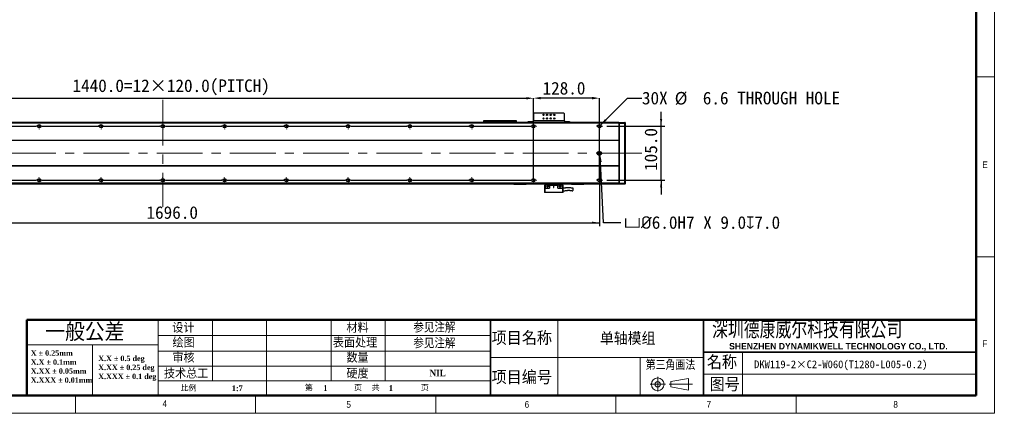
# Model space of a CAD drawing. Header units: millimetres. Extents: x 35 to 2924, y 35 to 2044.
# Tile 3 of 8: x 1012 to 2924, y 35 to 801. Entities that reach past the tile are written whole.
import ezdxf

# ---------------------------------------------------------------- set-up
doc = ezdxf.new("R2010")
doc.units = ezdxf.units.MM
doc.header["$LTSCALE"] = 7
doc.header["$PDSIZE"] = -1
doc.linetypes.add('CENTERX2', pattern=[20.32, 12.7, -2.54, 2.54, -2.54])
doc.layers.add('DIMNS', color=7, linetype='Continuous')
doc.styles.add('SLDTEXTSTYLE1', font='txt')
doc.styles.add('SLDTEXTSTYLE2', font='txt', dxfattribs={"bigfont": 'bigfont'})
doc.styles.add('SLDTEXTSTYLE3', font='Gothic.ttf', dxfattribs={"width": 0.913})
doc.styles.add('SLDTEXTSTYLE4', font='timesbd.ttf', dxfattribs={"width": 0.933})
doc.styles.add('SLDTEXTSTYLE5', font='txt', dxfattribs={"bigfont": 'bigfont'})
doc.styles.add('SLDTEXTSTYLE6', font='txt', dxfattribs={"bigfont": 'bigfont'})
doc.styles.add('SLDTEXTSTYLE7', font='txt', dxfattribs={"width": 0.8, "bigfont": 'bigfont'})
doc.styles.add('SLDTEXTSTYLE8', font='arialbd.ttf', dxfattribs={"width": 0.948})
doc.dimstyles.new('SLDDIMSTYLE0', dxfattribs={"dimtxt": 24.5, "dimasz": 14, "dimexe": 0, "dimexo": 0.0625, "dimgap": 6.125, "dimtad": 2, "dimdec": 1, "dimrnd": 1e-09, "dimzin": 4, "dimdsep": 46, "dimtxsty": 'SLDTEXTSTYLE1', "dimsah": 1, "dimcen": 0.09, "dimadec": 0, "dimazin": 1, "dimtfac": 1, "dimtdec": 1, "dimtofl": 0, "dimtmove": 0, "dimatfit": 3, "dimfxl": 0, "dimfrac": 2, "dimtolj": 1, "dimtzin": 12, "dimarcsym": 0})
doc.dimstyles.new('SLDDIMSTYLE1', dxfattribs={"dimtxt": 24.5, "dimasz": 14, "dimexe": 0, "dimexo": 0.0625, "dimgap": 6.125, "dimtad": 2, "dimdec": 1, "dimrnd": 1e-09, "dimzin": 4, "dimdsep": 46, "dimtxsty": 'SLDTEXTSTYLE1', "dimsah": 1, "dimcen": 0.09, "dimadec": 0, "dimazin": 1, "dimtfac": 1, "dimtdec": 1, "dimtmove": 0, "dimatfit": 0, "dimfxl": 0, "dimfrac": 2, "dimtolj": 1, "dimtzin": 12, "dimarcsym": 0})
doc.dimstyles.new('SLDDIMSTYLE5', dxfattribs={"dimtxt": 24.5, "dimasz": 14, "dimexe": 0, "dimexo": 0.0625, "dimgap": 6.125, "dimtad": 0, "dimtih": 1, "dimtoh": 1, "dimdec": 1, "dimrnd": 1e-09, "dimzin": 4, "dimdsep": 46, "dimtxsty": 'SLDTEXTSTYLE1', "dimsah": 1, "dimcen": 0, "dimadec": 0, "dimazin": 1, "dimtfac": 1, "dimtdec": 1, "dimtofl": 0, "dimtmove": 0, "dimatfit": 3, "dimfxl": 0, "dimfrac": 2, "dimtolj": 1, "dimtzin": 12, "dimarcsym": 0})
doc.dimstyles.new('SLDDIMSTYLE6', dxfattribs={"dimtxt": 24.5, "dimasz": 14, "dimexe": 0, "dimexo": 0.0625, "dimgap": 6.125, "dimtad": 0, "dimtih": 1, "dimtoh": 1, "dimdec": 1, "dimrnd": 1e-09, "dimzin": 12, "dimdsep": 46, "dimtxsty": 'SLDTEXTSTYLE1', "dimsah": 1, "dimcen": 0, "dimadec": 0, "dimazin": 3, "dimtfac": 1, "dimtdec": 1, "dimtofl": 0, "dimtmove": 0, "dimatfit": 3, "dimfxl": 0, "dimfrac": 2, "dimtolj": 1, "dimtzin": 12, "dimarcsym": 0})

# ---------------------------------------------------------------- blocks, each defined once
blk = doc.blocks.new('SW_NOTE_0')
at = {"color": 0, "linetype": 'Continuous', "lineweight": 0, "char_height": 10.5, "attachment_point": 1, "style": 'SLDTEXTSTYLE4'}
for s, insert in [('X.X ± 0.5 deg', (0, 13.8)), ('X.XX ± 0.25 deg', (0, -3.7)), ('X.XXX ± 0.1 deg', (0, -21.2))]:
    blk.add_mtext(s, dxfattribs=dict(at, insert=insert))
blk = doc.blocks.new('SW_NOTE_1')
at = {"color": 0, "linetype": 'Continuous', "lineweight": 0, "char_height": 10.5, "attachment_point": 1, "style": 'SLDTEXTSTYLE4'}
for s, insert in [('X ± 0.25mm ', (0, 13.8)), ('X.X ± 0.1mm', (0, -3.7))]:
    blk.add_mtext(s, dxfattribs=dict(at, insert=insert))
blk = doc.blocks.new('SW_NOTE_2')
at = {"color": 0, "linetype": 'Continuous', "lineweight": 0, "char_height": 10.5, "attachment_point": 1, "style": 'SLDTEXTSTYLE4'}
for s, insert in [('X.XX ± 0.05mm', (0, 13.8)), ('X.XXX ± 0.01mm', (0, -3.7))]:
    blk.add_mtext(s, dxfattribs=dict(at, insert=insert))
blk = doc.blocks.new('_D_12')
at = {"layer": 'DIMNS'}
for p, q in [((441.7, 532), (441.7, 398.7)), ((2137.7, 526.4), (2137.7, 398.7)), ((441.7, 405.7), (2137.7, 405.7))]:
    blk.add_line(p, q, dxfattribs=at)
for points in [[(441.7, 405.7), (455.7, 403.6), (455.7, 407.8)], [(2137.7, 405.7), (2123.7, 407.8), (2123.7, 403.6)]]:
    blk.add_solid(points, dxfattribs=at)
at = {"layer": 'DIMNS', "insert": (1258, 437.8), "char_height": 24.5, "attachment_point": 1, "style": 'SLDTEXTSTYLE1'}
blk.add_mtext('1696.0', dxfattribs=at)
blk = doc.blocks.new('_D_13')
at = {"layer": 'DIMNS'}
for p, q in [((2257.7, 593.4), (2257.7, 621.4)), ((2152.4, 593.4), (2264.7, 593.4)), ((2257.7, 488.4), (2257.7, 593.4)), ((2152.4, 488.4), (2264.7, 488.4)), ((2257.7, 488.4), (2257.7, 460.4))]:
    blk.add_line(p, q, dxfattribs=at)
for points in [[(2257.7, 593.4), (2259.8, 607.4), (2255.6, 607.4)], [(2257.7, 488.4), (2255.6, 474.4), (2259.8, 474.4)]]:
    blk.add_solid(points, dxfattribs=at)
at = {"layer": 'DIMNS', "insert": (2225.5, 506.5), "char_height": 24.5, "attachment_point": 1, "rotation": 90, "style": 'SLDTEXTSTYLE1'}
blk.add_mtext('105.0', dxfattribs=at)
blk = doc.blocks.new('_D_15')
at = {"layer": 'Defpoints', "color": 0}
for p in [(2139.2, 540.9), (2139.3, 537.9)]:
    blk.add_point(p, dxfattribs=at)
at = {"layer": 'DIMNS', "color": 0, "lineweight": -2}
for p, q in [((2145.7, 405.7), (2140, 523.9)), ((2179.5, 405.7), (2145.7, 405.7))]:
    blk.add_line(p, q, dxfattribs=at)
at = {"layer": 'DIMNS', "color": 0}
blk.add_solid([(2142.3, 524), (2137.7, 523.8), (2139.3, 537.9)], dxfattribs=at)
at = {"layer": 'DIMNS', "color": 0, "insert": (2185.6, 418.4), "char_height": 24.5, "attachment_point": 1, "style": 'SLDTEXTSTYLE1'}
blk.add_mtext('\\A1;{\\fGDT|b0|i0|c134|p2;v\\fISOCPEUR|b0|i0|c134|p34;%%C}6.0H7 X 9.0{\\fGDT|b0|i0|c134|p2;x}7.0', dxfattribs=at)
blk = doc.blocks.new('_D_16')
at = {"layer": 'DIMNS'}
for p, q in [((2140, 595.7), (2192.4, 648)), ((2192.4, 648), (2220.4, 648))]:
    blk.add_line(p, q, dxfattribs=at)
blk.add_solid([(2140, 595.7), (2151.4, 604.1), (2148.4, 607.1)], dxfattribs=at)
at = {"layer": 'DIMNS', "char_height": 24.5, "attachment_point": 1, "style": 'SLDTEXTSTYLE1'}
for s, insert in [('30X ', (2220.4, 660.4)), ('%%c', (2284.1, 660.1)), (' 6.6 THROUGH HOLE', (2322, 660.4))]:
    blk.add_mtext(s, dxfattribs=dict(at, insert=insert))
blk = doc.blocks.new('_D_17')
at = {"layer": 'Defpoints', "color": 0}
for p in [(2009.7, 647.8), (569.7, 599.2), (2009.7, 599.2)]:
    blk.add_point(p, dxfattribs=at)
at = {"layer": 'DIMNS', "color": 0, "lineweight": -2}
for p, q in [((569.7, 599.3), (569.7, 647.8)), ((583.7, 647.8), (1995.7, 647.8)), ((2009.7, 599.3), (2009.7, 647.8))]:
    blk.add_line(p, q, dxfattribs=at)
at = {"layer": 'DIMNS', "color": 0}
for points in [[(583.7, 650.1), (583.7, 645.5), (569.7, 647.8)], [(1995.7, 650.1), (1995.7, 645.5), (2009.7, 647.8)]]:
    blk.add_solid(points, dxfattribs=at)
at = {"layer": 'DIMNS', "color": 0, "insert": (1305.9, 684.5), "char_height": 24.5, "attachment_point": 2, "style": 'SLDTEXTSTYLE1'}
blk.add_mtext('\\A1;1440.0=12×120.0(PITCH)', dxfattribs=at)
blk = doc.blocks.new('_D_19')
at = {"layer": 'Defpoints', "color": 0}
for p in [(2009.7, 648), (2009.7, 488.4), (2137.7, 488.4)]:
    blk.add_point(p, dxfattribs=at)
at = {"layer": 'DIMNS', "color": 0, "lineweight": -2}
for p, q in [((2009.7, 488.4), (2009.7, 648)), ((2123.7, 648), (2023.7, 648)), ((2137.7, 488.4), (2137.7, 648))]:
    blk.add_line(p, q, dxfattribs=at)
at = {"layer": 'DIMNS', "color": 0}
for points in [[(2023.7, 650.4), (2023.7, 645.7), (2009.7, 648)], [(2123.7, 650.4), (2123.7, 645.7), (2137.7, 648)]]:
    blk.add_solid(points, dxfattribs=at)
at = {"layer": 'DIMNS', "color": 0, "insert": (2069, 679.6), "char_height": 24.5, "attachment_point": 2, "style": 'SLDTEXTSTYLE1'}
blk.add_mtext('\\A1;128.0', dxfattribs=at)
blk = doc.blocks.new('SW_CENTERMARKSYMBOL_0')
at = {"layer": 'DIMNS', "color": 0}
for p, q in [((-5.08, 0), (-5.54, 0)), ((0, 0), (-2.54, 0)), ((0, 5.08), (0, 5.54)), ((0, 0), (0, 2.54)), ((0, 0), (0, -2.54)), ((0, 0), (2.54, 0)), ((5.08, 0), (5.54, 0)), ((0, -5.08), (0, -5.54))]:
    blk.add_line(p, q, dxfattribs=at)
blk = doc.blocks.new('SW_CENTERMARKSYMBOL_2')
at = {"layer": 'DIMNS', "color": 0}
for p, q in [((-5.08, 0), (-5.84, 0)), ((0, 0), (-2.54, 0)), ((0, 5.08), (0, 5.84)), ((0, 0), (0, 2.54)), ((0, 0), (0, -2.54)), ((0, 0), (2.54, 0)), ((5.08, 0), (114.92, 0)), ((114.92, 0), (114.16, 0)), ((120, 0), (117.46, 0)), ((120, 0), (117.46, 0)), ((120, 5.08), (120, 5.84)), ((120, 0), (120, 2.54)), ((120, 0), (120, 2.54)), ((120, 0), (120, -2.54)), ((120, 0), (122.54, 0)), ((120, 0), (120, -2.54)), ((120, 0), (122.54, 0)), ((125.08, 0), (125.84, 0)), ((125.08, 0), (234.92, 0)), ((234.92, 0), (234.16, 0)), ((240, 0), (237.46, 0)), ((240, 0), (237.46, 0)), ((240, 0), (237.46, 0)), ((240, 5.08), (240, 5.84)), ((240, 0), (240, 2.54)), ((240, 0), (240, 2.54)), ((240, 0), (240, 2.54)), ((240, 0), (240, -2.54)), ((240, 0), (242.54, 0)), ((240, 0), (240, -2.54)), ((240, 0), (242.54, 0)), ((240, 0), (240, -2.54)), ((240, 0), (242.54, 0)), ((245.08, 0), (245.84, 0)), ((245.08, 0), (354.92, 0)), ((354.92, 0), (354.16, 0)), ((360, 0), (357.46, 0)), ((360, 0), (357.46, 0)), ((360, 0), (357.46, 0)), ((360, 0), (357.46, 0)), ((360, 5.08), (360, 5.84)), ((360, 0), (360, 2.54)), ((360, 0), (360, 2.54)), ((360, 0), (360, 2.54)), ((360, 0), (360, 2.54)), ((360, 0), (360, -2.54)), ((360, 0), (362.54, 0)), ((360, 0), (360, -2.54)), ((360, 0), (362.54, 0)), ((360, 0), (360, -2.54)), ((360, 0), (362.54, 0)), ((360, 0), (360, -2.54)), ((360, 0), (362.54, 0)), ((365.08, 0), (365.84, 0)), ((365.08, 0), (474.92, 0)), ((474.92, 0), (474.16, 0)), ((480, 0), (477.46, 0)), ((480, 0), (477.46, 0)), ((480, 0), (477.46, 0)), ((480, 0), (477.46, 0)), ((480, 0), (477.46, 0)), ((480, 5.08), (480, 5.84)), ((480, 0), (480, 2.54)), ((480, 0), (480, 2.54)), ((480, 0), (480, 2.54)), ((480, 0), (480, 2.54)), ((480, 0), (480, 2.54)), ((480, 0), (480, -2.54)), ((480, 0), (482.54, 0)), ((480, 0), (480, -2.54)), ((480, 0), (482.54, 0)), ((480, 0), (480, -2.54)), ((480, 0), (482.54, 0)), ((480, 0), (480, -2.54)), ((480, 0), (482.54, 0)), ((480, 0), (480, -2.54)), ((480, 0), (482.54, 0)), ((485.08, 0), (485.84, 0)), ((485.08, 0), (594.92, 0)), ((594.92, 0), (594.16, 0)), ((600, 0), (597.46, 0)), ((600, 0), (597.46, 0)), ((600, 0), (597.46, 0)), ((600, 0), (597.46, 0)), ((600, 0), (597.46, 0)), ((600, 0), (597.46, 0)), ((600, 5.08), (600, 5.84)), ((600, 0), (600, 2.54)), ((600, 0), (600, 2.54)), ((600, 0), (600, 2.54)), ((600, 0), (600, 2.54)), ((600, 0), (600, 2.54)), ((600, 0), (600, 2.54)), ((600, 0), (600, -2.54)), ((600, 0), (602.54, 0)), ((600, 0), (600, -2.54)), ((600, 0), (602.54, 0)), ((600, 0), (600, -2.54)), ((600, 0), (602.54, 0)), ((600, 0), (600, -2.54)), ((600, 0), (602.54, 0)), ((600, 0), (600, -2.54)), ((600, 0), (602.54, 0)), ((600, 0), (600, -2.54)), ((600, 0), (602.54, 0)), ((605.08, 0), (605.84, 0)), ((605.08, 0), (714.92, 0)), ((714.92, 0), (714.16, 0)), ((720, 0), (717.46, 0)), ((720, 0), (717.46, 0)), ((720, 0), (717.46, 0)), ((720, 0), (717.46, 0)), ((720, 0), (717.46, 0)), ((720, 0), (717.46, 0)), ((720, 0), (717.46, 0)), ((720, 5.08), (720, 5.84)), ((720, 0), (720, 2.54)), ((720, 0), (720, 2.54)), ((720, 0), (720, 2.54)), ((720, 0), (720, 2.54)), ((720, 0), (720, 2.54)), ((720, 0), (720, 2.54)), ((720, 0), (720, 2.54)), ((720, 0), (720, -2.54)), ((720, 0), (722.54, 0)), ((720, 0), (720, -2.54)), ((720, 0), (722.54, 0)), ((720, 0), (720, -2.54)), ((720, 0), (722.54, 0)), ((720, 0), (720, -2.54)), ((720, 0), (722.54, 0)), ((720, 0), (720, -2.54)), ((720, 0), (722.54, 0)), ((720, 0), (720, -2.54)), ((720, 0), (722.54, 0)), ((720, 0), (720, -2.54)), ((720, 0), (722.54, 0)), ((725.08, 0), (725.84, 0)), ((725.08, 0), (834.92, 0)), ((834.92, 0), (834.16, 0)), ((840, 0), (837.46, 0)), ((840, 0), (837.46, 0)), ((840, 0), (837.46, 0)), ((840, 0), (837.46, 0)), ((840, 0), (837.46, 0)), ((840, 0), (837.46, 0)), ((840, 5.08), (840, 5.84)), ((840, 0), (840, 2.54)), ((840, 0), (840, 2.54)), ((840, 0), (840, 2.54)), ((840, 0), (840, 2.54)), ((840, 0), (840, 2.54)), ((840, 0), (840, 2.54)), ((840, 0), (840, -2.54)), ((840, 0), (842.54, 0)), ((840, 0), (840, -2.54)), ((840, 0), (842.54, 0)), ((840, 0), (840, -2.54)), ((840, 0), (842.54, 0)), ((840, 0), (840, -2.54)), ((840, 0), (842.54, 0)), ((840, 0), (840, -2.54)), ((840, 0), (842.54, 0)), ((840, 0), (840, -2.54)), ((840, 0), (842.54, 0)), ((845.08, 0), (845.84, 0)), ((845.08, 0), (954.92, 0)), ((954.92, 0), (954.16, 0)), ((960, 0), (957.46, 0)), ((960, 0), (957.46, 0)), ((960, 0), (957.46, 0)), ((960, 0), (957.46, 0)), ((960, 0), (957.46, 0)), ((960, 5.08), (960, 5.84)), ((960, 0), (960, 2.54)), ((960, 0), (960, 2.54)), ((960, 0), (960, 2.54)), ((960, 0), (960, 2.54)), ((960, 0), (960, 2.54)), ((960, 0), (960, -2.54)), ((960, 0), (962.54, 0)), ((960, 0), (960, -2.54)), ((960, 0), (962.54, 0)), ((960, 0), (960, -2.54)), ((960, 0), (962.54, 0)), ((960, 0), (960, -2.54)), ((960, 0), (962.54, 0)), ((960, 0), (960, -2.54)), ((960, 0), (962.54, 0)), ((965.08, 0), (965.84, 0)), ((965.08, 0), (1074.92, 0)), ((1074.92, 0), (1074.16, 0)), ((1080, 0), (1077.46, 0)), ((1080, 0), (1077.46, 0)), ((1080, 0), (1077.46, 0)), ((1080, 0), (1077.46, 0)), ((1080, 5.08), (1080, 5.84)), ((1080, 0), (1080, 2.54)), ((1080, 0), (1080, 2.54)), ((1080, 0), (1080, 2.54)), ((1080, 0), (1080, 2.54)), ((1080, 0), (1080, -2.54)), ((1080, 0), (1082.54, 0)), ((1080, 0), (1080, -2.54)), ((1080, 0), (1082.54, 0)), ((1080, 0), (1080, -2.54)), ((1080, 0), (1082.54, 0)), ((1080, 0), (1080, -2.54)), ((1080, 0), (1082.54, 0)), ((1085.08, 0), (1085.84, 0)), ((1085.08, 0), (1194.92, 0)), ((1194.92, 0), (1194.16, 0)), ((1200, 0), (1197.46, 0)), ((1200, 0), (1197.46, 0)), ((1200, 0), (1197.46, 0)), ((1200, 5.08), (1200, 5.84)), ((1200, 0), (1200, 2.54)), ((1200, 0), (1200, 2.54)), ((1200, 0), (1200, 2.54)), ((1200, 0), (1200, -2.54)), ((1200, 0), (1202.54, 0)), ((1200, 0), (1200, -2.54)), ((1200, 0), (1202.54, 0)), ((1200, 0), (1200, -2.54)), ((1200, 0), (1202.54, 0)), ((1205.08, 0), (1205.84, 0)), ((1205.08, 0), (1314.92, 0)), ((1314.92, 0), (1314.16, 0)), ((1320, 0), (1317.46, 0)), ((1320, 0), (1317.46, 0)), ((1320, 5.08), (1320, 5.84)), ((1320, 0), (1320, 2.54)), ((1320, 0), (1320, 2.54)), ((1320, 0), (1320, -2.54)), ((1320, 0), (1322.54, 0)), ((1320, 0), (1320, -2.54)), ((1320, 0), (1322.54, 0)), ((1325.08, 0), (1325.84, 0)), ((1325.08, 0), (1434.92, 0)), ((1440, 0), (1437.46, 0)), ((1440, 5.08), (1440, 5.84)), ((1440, 0), (1440, 2.54)), ((1440, 0), (1440, -2.54)), ((1440, 0), (1442.54, 0)), ((1445.08, 0), (1445.84, 0)), ((0, -5.08), (0, -5.84)), ((120, -5.08), (120, -5.84)), ((240, -5.08), (240, -5.84)), ((360, -5.08), (360, -5.84)), ((480, -5.08), (480, -5.84)), ((600, -5.08), (600, -5.84)), ((720, -5.08), (720, -5.84)), ((840, -5.08), (840, -5.84)), ((960, -5.08), (960, -5.84)), ((1080, -5.08), (1080, -5.84)), ((1200, -5.08), (1200, -5.84)), ((1320, -5.08), (1320, -5.84)), ((1440, -5.08), (1440, -5.84))]:
    blk.add_line(p, q, dxfattribs=at)
blk = doc.blocks.new('SW_CENTERMARKSYMBOL_3')
at = {"layer": 'DIMNS', "color": 0}
for p, q in [((-125.08, 0), (-125.84, 0)), ((-120, 0), (-122.54, 0)), ((-120, 5.08), (-120, 5.84)), ((-120, 0), (-120, 2.54)), ((-120, 0), (-120, -2.54)), ((-120, 0), (-117.46, 0)), ((-114.92, 0), (-5.08, 0)), ((-5.08, 0), (-5.84, 0)), ((0, 0), (-2.54, 0)), ((0, 0), (-2.54, 0)), ((0, 5.08), (0, 5.84)), ((0, 0), (0, 2.54)), ((0, 0), (0, 2.54)), ((0, 0), (0, -2.54)), ((0, 0), (2.54, 0)), ((0, 0), (0, -2.54)), ((0, 0), (2.54, 0)), ((5.08, 0), (5.84, 0)), ((5.08, 0), (114.92, 0)), ((114.92, 0), (114.16, 0)), ((120, 0), (117.46, 0)), ((120, 0), (117.46, 0)), ((120, 0), (117.46, 0)), ((120, 5.08), (120, 5.84)), ((120, 0), (120, 2.54)), ((120, 0), (120, 2.54)), ((120, 0), (120, 2.54)), ((120, 0), (120, -2.54)), ((120, 0), (122.54, 0)), ((120, 0), (120, -2.54)), ((120, 0), (122.54, 0)), ((120, 0), (120, -2.54)), ((120, 0), (122.54, 0)), ((125.08, 0), (125.84, 0)), ((125.08, 0), (234.92, 0)), ((234.92, 0), (234.16, 0)), ((240, 0), (237.46, 0)), ((240, 0), (237.46, 0)), ((240, 0), (237.46, 0)), ((240, 0), (237.46, 0)), ((240, 5.08), (240, 5.84)), ((240, 0), (240, 2.54)), ((240, 0), (240, 2.54)), ((240, 0), (240, 2.54)), ((240, 0), (240, 2.54)), ((240, 0), (240, -2.54)), ((240, 0), (242.54, 0)), ((240, 0), (240, -2.54)), ((240, 0), (242.54, 0)), ((240, 0), (240, -2.54)), ((240, 0), (242.54, 0)), ((240, 0), (240, -2.54)), ((240, 0), (242.54, 0)), ((245.08, 0), (245.84, 0)), ((245.08, 0), (354.92, 0)), ((354.92, 0), (354.16, 0)), ((360, 0), (357.46, 0)), ((360, 0), (357.46, 0)), ((360, 0), (357.46, 0)), ((360, 0), (357.46, 0)), ((360, 0), (357.46, 0)), ((360, 5.08), (360, 5.84)), ((360, 0), (360, 2.54)), ((360, 0), (360, 2.54)), ((360, 0), (360, 2.54)), ((360, 0), (360, 2.54)), ((360, 0), (360, 2.54)), ((360, 0), (360, -2.54)), ((360, 0), (362.54, 0)), ((360, 0), (360, -2.54)), ((360, 0), (362.54, 0)), ((360, 0), (360, -2.54)), ((360, 0), (362.54, 0)), ((360, 0), (360, -2.54)), ((360, 0), (362.54, 0)), ((360, 0), (360, -2.54)), ((360, 0), (362.54, 0)), ((365.08, 0), (365.84, 0)), ((365.08, 0), (474.92, 0)), ((474.92, 0), (474.16, 0)), ((480, 0), (477.46, 0)), ((480, 0), (477.46, 0)), ((480, 0), (477.46, 0)), ((480, 0), (477.46, 0)), ((480, 0), (477.46, 0)), ((480, 0), (477.46, 0)), ((480, 5.08), (480, 5.84)), ((480, 0), (480, 2.54)), ((480, 0), (480, 2.54)), ((480, 0), (480, 2.54)), ((480, 0), (480, 2.54)), ((480, 0), (480, 2.54)), ((480, 0), (480, 2.54)), ((480, 0), (480, -2.54)), ((480, 0), (482.54, 0)), ((480, 0), (480, -2.54)), ((480, 0), (482.54, 0)), ((480, 0), (480, -2.54)), ((480, 0), (482.54, 0)), ((480, 0), (480, -2.54)), ((480, 0), (482.54, 0)), ((480, 0), (480, -2.54)), ((480, 0), (482.54, 0)), ((480, 0), (480, -2.54)), ((480, 0), (482.54, 0)), ((485.08, 0), (485.84, 0)), ((485.08, 0), (594.92, 0)), ((594.92, 0), (594.16, 0)), ((600, 0), (597.46, 0)), ((600, 0), (597.46, 0)), ((600, 0), (597.46, 0)), ((600, 0), (597.46, 0)), ((600, 0), (597.46, 0)), ((600, 0), (597.46, 0)), ((600, 0), (597.46, 0)), ((600, 5.08), (600, 5.84)), ((600, 0), (600, 2.54)), ((600, 0), (600, 2.54)), ((600, 0), (600, 2.54)), ((600, 0), (600, 2.54)), ((600, 0), (600, 2.54)), ((600, 0), (600, 2.54)), ((600, 0), (600, 2.54)), ((600, 0), (600, -2.54)), ((600, 0), (602.54, 0)), ((600, 0), (600, -2.54)), ((600, 0), (602.54, 0)), ((600, 0), (600, -2.54)), ((600, 0), (602.54, 0)), ((600, 0), (600, -2.54)), ((600, 0), (602.54, 0)), ((600, 0), (600, -2.54)), ((600, 0), (602.54, 0)), ((600, 0), (600, -2.54)), ((600, 0), (602.54, 0)), ((600, 0), (600, -2.54)), ((600, 0), (602.54, 0)), ((605.08, 0), (605.84, 0)), ((605.08, 0), (714.92, 0)), ((714.92, 0), (714.16, 0)), ((720, 0), (717.46, 0)), ((720, 0), (717.46, 0)), ((720, 0), (717.46, 0)), ((720, 0), (717.46, 0)), ((720, 0), (717.46, 0)), ((720, 0), (717.46, 0)), ((720, 5.08), (720, 5.84)), ((720, 0), (720, 2.54)), ((720, 0), (720, 2.54)), ((720, 0), (720, 2.54)), ((720, 0), (720, 2.54)), ((720, 0), (720, 2.54)), ((720, 0), (720, 2.54)), ((720, 0), (720, -2.54)), ((720, 0), (722.54, 0)), ((720, 0), (720, -2.54)), ((720, 0), (722.54, 0)), ((720, 0), (720, -2.54)), ((720, 0), (722.54, 0)), ((720, 0), (720, -2.54)), ((720, 0), (722.54, 0)), ((720, 0), (720, -2.54)), ((720, 0), (722.54, 0)), ((720, 0), (720, -2.54)), ((720, 0), (722.54, 0)), ((725.08, 0), (725.84, 0)), ((725.08, 0), (834.92, 0)), ((834.92, 0), (834.16, 0)), ((840, 0), (837.46, 0)), ((840, 0), (837.46, 0)), ((840, 0), (837.46, 0)), ((840, 0), (837.46, 0)), ((840, 0), (837.46, 0)), ((840, 5.08), (840, 5.84)), ((840, 0), (840, 2.54)), ((840, 0), (840, 2.54)), ((840, 0), (840, 2.54)), ((840, 0), (840, 2.54)), ((840, 0), (840, 2.54)), ((840, 0), (840, -2.54)), ((840, 0), (842.54, 0)), ((840, 0), (840, -2.54)), ((840, 0), (842.54, 0)), ((840, 0), (840, -2.54)), ((840, 0), (842.54, 0)), ((840, 0), (840, -2.54)), ((840, 0), (842.54, 0)), ((840, 0), (840, -2.54)), ((840, 0), (842.54, 0)), ((845.08, 0), (845.84, 0)), ((845.08, 0), (954.92, 0)), ((954.92, 0), (954.16, 0)), ((960, 0), (957.46, 0)), ((960, 0), (957.46, 0)), ((960, 0), (957.46, 0)), ((960, 0), (957.46, 0)), ((960, 5.08), (960, 5.84)), ((960, 0), (960, 2.54)), ((960, 0), (960, 2.54)), ((960, 0), (960, 2.54)), ((960, 0), (960, 2.54)), ((960, 0), (960, -2.54)), ((960, 0), (962.54, 0)), ((960, 0), (960, -2.54)), ((960, 0), (962.54, 0)), ((960, 0), (960, -2.54)), ((960, 0), (962.54, 0)), ((960, 0), (960, -2.54)), ((960, 0), (962.54, 0)), ((965.08, 0), (965.84, 0)), ((965.08, 0), (1074.92, 0)), ((1074.92, 0), (1074.16, 0)), ((1080, 0), (1077.46, 0)), ((1080, 0), (1077.46, 0)), ((1080, 0), (1077.46, 0)), ((1080, 5.08), (1080, 5.84)), ((1080, 0), (1080, 2.54)), ((1080, 0), (1080, 2.54)), ((1080, 0), (1080, 2.54)), ((1080, 0), (1080, -2.54)), ((1080, 0), (1082.54, 0)), ((1080, 0), (1080, -2.54)), ((1080, 0), (1082.54, 0)), ((1080, 0), (1080, -2.54)), ((1080, 0), (1082.54, 0)), ((1085.08, 0), (1085.84, 0)), ((1085.08, 0), (1194.92, 0)), ((1194.92, 0), (1194.16, 0)), ((1200, 0), (1197.46, 0)), ((1200, 0), (1197.46, 0)), ((1200, 5.08), (1200, 5.84)), ((1200, 0), (1200, 2.54)), ((1200, 0), (1200, 2.54)), ((1200, 0), (1200, -2.54)), ((1200, 0), (1202.54, 0)), ((1200, 0), (1200, -2.54)), ((1200, 0), (1202.54, 0)), ((1205.08, 0), (1205.84, 0)), ((1205.08, 0), (1314.92, 0)), ((1320, 0), (1317.46, 0)), ((1320, 5.08), (1320, 5.84)), ((1320, 0), (1320, 2.54)), ((1320, 0), (1320, -2.54)), ((1320, 0), (1322.54, 0)), ((1325.08, 0), (1325.84, 0)), ((-120, -5.08), (-120, -5.84)), ((0, -5.08), (0, -5.84)), ((120, -5.08), (120, -5.84)), ((240, -5.08), (240, -5.84)), ((360, -5.08), (360, -5.84)), ((480, -5.08), (480, -5.84)), ((600, -5.08), (600, -5.84)), ((720, -5.08), (720, -5.84)), ((840, -5.08), (840, -5.84)), ((960, -5.08), (960, -5.84)), ((1080, -5.08), (1080, -5.84)), ((1200, -5.08), (1200, -5.84)), ((1320, -5.08), (1320, -5.84))]:
    blk.add_line(p, q, dxfattribs=at)
blk = doc.blocks.new('SW_CENTERMARKSYMBOL_4')
at = {"layer": 'DIMNS', "color": 0}
for p, q in [((-5.08, 0), (-5.84, 0)), ((0, 0), (-2.54, 0)), ((0, 5.08), (0, 5.84)), ((0, 0), (0, 2.54)), ((0, 0), (0, -2.54)), ((0, 0), (2.54, 0)), ((5.08, 0), (5.84, 0)), ((0, -5.08), (0, -5.84))]:
    blk.add_line(p, q, dxfattribs=at)
blk = doc.blocks.new('SW_CENTERMARKSYMBOL_5')
at = {"layer": 'DIMNS', "color": 0}
for p, q in [((-5.08, 0), (-5.84, 0)), ((0, 0), (-2.54, 0)), ((0, 5.08), (0, 5.84)), ((0, 0), (0, 2.54)), ((0, 0), (0, -2.54)), ((0, 0), (2.54, 0)), ((5.08, 0), (5.84, 0)), ((0, -5.08), (0, -5.84))]:
    blk.add_line(p, q, dxfattribs=at)
blk = doc.blocks.new('SW_DOWELSYMBOL_1')
at = {"linetype": 'Continuous', "lineweight": 18}
h = blk.add_hatch(color=0, dxfattribs=at)
edge = h.paths.add_edge_path(flags=0)
edge.add_arc((0, 0), 3, 180, 270)
edge.add_line((0, -3), (0, 0))
edge.add_line((0, 0), (-3, 0))
h = blk.add_hatch(color=0, dxfattribs=at)
edge = h.paths.add_edge_path(flags=0)
edge.add_arc((0, 0), 3, 0, 90)
edge.add_line((0, 3), (0, 0))
edge.add_line((0, 0), (3, 0))
at = {"layer": 'DIMNS', "color": 0}
blk.add_circle((0, 0), 3, dxfattribs=at)
blk = doc.blocks.new('SW_DOWELSYMBOL_2')
at = {"linetype": 'Continuous', "lineweight": 18}
h = blk.add_hatch(color=0, dxfattribs=at)
edge = h.paths.add_edge_path(flags=0)
edge.add_arc((0, 0), 3, 180, 270)
edge.add_line((0, -3), (0, 0))
edge.add_line((0, 0), (-3, 0))
h = blk.add_hatch(color=0, dxfattribs=at)
edge = h.paths.add_edge_path(flags=0)
edge.add_arc((0, 0), 3, 0, 90)
edge.add_line((0, 3), (0, 0))
edge.add_line((0, 0), (3, 0))
at = {"layer": 'DIMNS', "color": 0}
blk.add_circle((0, 0), 3, dxfattribs=at)

msp = doc.modelspace()

# ---------------------------------------------------------------- linework, layer by layer
at = {"color": 7, "linetype": 'Continuous', "lineweight": 18}
for p, q in [((2905, 35), (2905, 2044)), ((2870, 2009), (2870, 70)), ((2870, 689.5), (2905, 689.5)), ((2870, 339.5), (2905, 339.5)), ((1281, 217), (1281, 192.5)), ((1281, 168), (1281, 217)), ((1281, 192.5), (1281, 217)), ((1386.18, 98.04), (1386.18, 217)), ((1491.29, 217), (1491.29, 70)), ((1617, 217), (1617, 98.04)), ((1721.53, 217), (1721.53, 98.04)), ((2056.78, 217), (2056.78, 70)), ((1281, 168), (1281, 192.5)), ((1281, 186.61), (1926.29, 186.61)), ((1281, 168), (1025.29, 168)), ((1153.14, 168), (1153.14, 70)), ((1281, 168), (1281, 70)), ((1281, 155.78), (1926.29, 155.78)), ((2415.65, 154), (2415.65, 70)), ((1926.29, 143.5), (2339.76, 143.5)), ((2217.1, 143.5), (2217.1, 70)), ((1281, 126.91), (1926.29, 126.91)), ((1926.29, 98.04), (1281, 98.04)), ((2251.06, 106.04), (2251.06, 77.44)), ((2276.67, 96.73), (2310.66, 102.61)), ((2276.67, 86.23), (2276.67, 96.73)), ((2310.66, 102.61), (2310.66, 80.22)), ((2339.76, 110.88), (2870, 110.88)), ((2236.5, 91.48), (2265.91, 91.48)), ((2273.64, 91.48), (2318.36, 91.48)), ((2276.67, 86.23), (2310.66, 80.22)), ((70, 70), (2870, 70)), ((861, 70), (2870, 70)), ((1120, 35), (1120, 70)), ((1470, 35), (1470, 70)), ((1820, 70), (1820, 35)), ((2170, 35), (2170, 70)), ((2520, 70), (2520, 35)), ((35, 35), (2905, 35))]:
    msp.add_line(p, q, dxfattribs=at)
at = {"color": 7, "linetype": 'Continuous', "lineweight": 50}
for p, q in [((2870, 2009), (2870, 70)), ((1025.29, 217), (1025.29, 70)), ((1025.29, 217), (1281, 217)), ((2870, 217), (1281, 217)), ((70, 70), (2870, 70))]:
    msp.add_line(p, q, dxfattribs=at)
at = {"color": 7, "linetype": 'Continuous', "lineweight": 25}
for p, q in [((2010.69, 618.66), (2009.69, 617.66)), ((2009.69, 617.66), (2009.69, 603.86)), ((2068.69, 618.66), (2010.69, 618.66)), ((2069.69, 617.66), (2068.69, 618.66)), ((2069.69, 603.86), (2069.69, 617.66)), ((2175.69, 600.86), (403.69, 600.86)), ((2175.69, 600.36), (403.69, 600.36)), ((2175.69, 599.36), (403.69, 599.36)), ((1913.19, 602.86), (1913.19, 604.86)), ((1913.19, 604.86), (1914.19, 604.86)), ((1914.19, 602.86), (1913.19, 602.86)), ((1914.19, 604.86), (1914.19, 602.86)), ((1914.19, 604.86), (1968.19, 604.86)), ((1914.19, 602.86), (1968.19, 602.86)), ((1941.19, 601.03), (1941.19, 602.86)), ((1941.19, 601.03), (1976.19, 601.03)), ((1941.19, 600.86), (1941.19, 601.03)), ((1968.19, 602.86), (1968.19, 604.86)), ((1968.19, 604.86), (1976.19, 604.86)), ((1976.19, 602.86), (1968.19, 602.86)), ((1976.19, 604.86), (1976.19, 602.86)), ((1976.19, 602.86), (1976.19, 601.03)), ((1976.19, 601.03), (1976.19, 600.86)), ((1999.69, 600.86), (1999.69, 602.86)), ((1999.69, 602.86), (2000.69, 602.86)), ((2000.69, 602.86), (2000.69, 600.86)), ((2000.69, 602.86), (2008.69, 602.86)), ((2008.69, 602.86), (2008.69, 600.86)), ((2009.69, 602.86), (2008.69, 602.86)), ((2069.69, 603.86), (2009.69, 603.86)), ((2009.69, 600.86), (2009.69, 603.86)), ((2069.69, 603.86), (2069.69, 600.86)), ((2070.69, 602.86), (2069.69, 602.86)), ((2070.69, 602.86), (2070.69, 600.86)), ((2070.69, 602.86), (2078.69, 602.86)), ((2078.69, 600.86), (2078.69, 602.86)), ((2078.69, 602.86), (2079.69, 602.86)), ((2079.69, 602.86), (2079.69, 600.86)), ((2175.69, 600.56), (2175.99, 600.86)), ((2175.69, 600.86), (2175.69, 600.56)), ((2175.69, 600.36), (2175.69, 600.56)), ((2175.69, 600.36), (2175.69, 599.36)), ((2175.69, 599.36), (2175.69, 565.86)), ((2175.69, 598.73), (2175.99, 598.86)), ((2175.99, 600.86), (2175.99, 598.86)), ((2175.99, 600.86), (2187.39, 600.86)), ((2175.99, 598.86), (2175.99, 482.86)), ((2187.39, 598.86), (2175.99, 598.86)), ((2187.39, 598.86), (2187.39, 600.86)), ((2187.69, 600.56), (2187.39, 600.86)), ((2187.39, 482.86), (2187.39, 598.86)), ((2187.69, 598.73), (2187.39, 598.86)), ((2187.69, 600.56), (2187.69, 598.73)), ((2187.69, 598.73), (2187.69, 482.98)), ((2175.69, 565.86), (403.69, 565.86)), ((2175.69, 565.36), (403.69, 565.36)), ((2175.69, 565.86), (2175.69, 565.36)), ((2175.69, 565.36), (2175.69, 516.36)), ((2139.19, 543.86), (2136.19, 543.86)), ((2136.19, 537.86), (2139.19, 537.86)), ((2175.69, 516.36), (403.69, 516.36)), ((2175.69, 515.86), (403.69, 515.86)), ((2175.69, 516.36), (2175.69, 515.86)), ((2175.69, 515.86), (2175.69, 482.36)), ((2175.69, 482.36), (403.69, 482.36)), ((2175.69, 481.36), (403.69, 481.36)), ((2175.69, 480.86), (403.69, 480.86)), ((1971.69, 480.66), (1971.69, 480.86)), ((1971.69, 480.66), (1971.99, 480.36)), ((1971.69, 480.66), (1972.69, 480.66)), ((1972.81, 480.36), (1971.99, 480.36)), ((1972.69, 480.86), (1972.69, 480.66)), ((1972.81, 480.36), (1972.69, 480.66)), ((1972.69, 480.66), (1994.69, 480.66)), ((1994.57, 480.36), (1972.81, 480.36)), ((1994.57, 480.36), (1994.69, 480.66)), ((1995.39, 480.36), (1994.57, 480.36)), ((1994.69, 480.66), (1994.69, 480.86)), ((1994.69, 480.66), (1995.69, 480.66)), ((1995.39, 480.36), (1995.69, 480.66)), ((1995.69, 480.86), (1995.69, 480.66)), ((2031.19, 478.96), (2031.19, 464.56)), ((2032.39, 478.96), (2031.19, 478.96)), ((2032.19, 478.96), (2032.19, 480.86)), ((2032.39, 478.96), (2032.39, 472.96)), ((2041.19, 478.96), (2032.39, 478.96)), ((2041.19, 478.96), (2041.19, 472.96)), ((2041.19, 478.96), (2048.94, 478.96)), ((2049.44, 478.96), (2048.94, 478.96)), ((2048.94, 478.96), (2048.94, 474.21)), ((2049.44, 478.96), (2057.19, 478.96)), ((2049.44, 474.21), (2049.44, 478.96)), ((2057.19, 472.96), (2057.19, 478.96)), ((2065.99, 478.96), (2057.19, 478.96)), ((2065.99, 472.96), (2065.99, 478.96)), ((2067.19, 478.96), (2065.99, 478.96)), ((2066.19, 478.96), (2066.19, 480.86)), ((2067.19, 464.56), (2067.19, 478.96)), ((2083.69, 480.66), (2083.69, 480.86)), ((2083.69, 480.66), (2083.99, 480.36)), ((2083.69, 480.66), (2084.69, 480.66)), ((2084.81, 480.36), (2083.99, 480.36)), ((2084.69, 480.86), (2084.69, 480.66)), ((2084.81, 480.36), (2084.69, 480.66)), ((2084.69, 480.66), (2106.69, 480.66)), ((2106.57, 480.36), (2084.81, 480.36)), ((2106.57, 480.36), (2106.69, 480.66)), ((2107.39, 480.36), (2106.57, 480.36)), ((2106.69, 480.66), (2106.69, 480.86)), ((2106.69, 480.66), (2107.69, 480.66)), ((2107.39, 480.36), (2107.69, 480.66)), ((2107.69, 480.86), (2107.69, 480.66)), ((2175.69, 482.98), (2175.99, 482.86)), ((2175.69, 482.36), (2175.69, 481.36)), ((2175.69, 481.16), (2175.69, 481.36)), ((2175.69, 481.16), (2175.99, 480.86)), ((2175.69, 481.16), (2175.69, 480.86)), ((2175.99, 482.86), (2175.99, 480.86)), ((2175.99, 482.86), (2187.39, 482.86)), ((2187.39, 480.86), (2175.99, 480.86)), ((2187.69, 482.98), (2187.39, 482.86)), ((2187.39, 480.86), (2187.39, 482.86)), ((2187.69, 481.16), (2187.39, 480.86)), ((2187.69, 482.98), (2187.69, 481.16)), ((2032.19, 464.56), (2031.19, 464.56)), ((2032.39, 472.96), (2032.19, 472.96)), ((2032.19, 464.56), (2032.19, 472.96)), ((2066.19, 464.56), (2032.19, 464.56)), ((2032.39, 472.96), (2041.19, 472.96)), ((2046.19, 464.56), (2046.19, 464.36)), ((2046.88, 464.36), (2046.19, 464.36)), ((2052.19, 464.36), (2046.88, 464.36)), ((2052.19, 464.36), (2052.19, 464.56)), ((2057.19, 472.96), (2065.99, 472.96)), ((2062.2, 477.01), (2062.33, 476.61)), ((2066.19, 472.96), (2065.99, 472.96)), ((2066.19, 472.96), (2066.19, 464.56)), ((2067.19, 464.56), (2066.19, 464.56))]:
    msp.add_line(p, q, dxfattribs=at)
at = {"color": 8, "linetype": 'Continuous', "lineweight": 25}
for p, q in [((2036.94, 609.36), (2035.44, 609.36)), ((2043.94, 609.36), (2042.44, 609.36))]:
    msp.add_line(p, q, dxfattribs=at)
at = {"color": 7, "linetype": 'Continuous', "lineweight": 35}
for p, q in [((1926.29, 217), (1926.29, 70)), ((2339.76, 217), (2339.76, 70)), ((2339.76, 154), (2870, 154))]:
    msp.add_line(p, q, dxfattribs=at)
at = {"color": 7, "linetype": 'Continuous', "lineweight": 25}
for centre, radius in [((2029.19, 615.36), 1.25), ((2036.19, 615.36), 1.25), ((2043.19, 615.36), 1.25), ((2050.19, 615.36), 1.25), ((1049.69, 593.36), 3.3), ((1169.69, 593.36), 3.3), ((1289.69, 593.36), 3.3), ((1409.69, 593.36), 3.3), ((1529.69, 593.36), 3.3), ((1649.69, 593.36), 3.3), ((1769.69, 593.36), 3.3), ((1889.69, 593.36), 3.3), ((2009.69, 593.36), 3.3), ((2029.19, 608.36), 1.25), ((2036.19, 608.36), 1.25), ((2043.19, 608.36), 1.25), ((2050.19, 608.36), 1.25), ((2137.69, 593.36), 3.3), ((1049.69, 488.36), 3.3), ((1169.69, 488.36), 3.3), ((1289.69, 488.36), 3.3), ((1409.69, 488.36), 3.3), ((1529.69, 488.36), 3.3), ((1649.69, 488.36), 3.3), ((1769.69, 488.36), 3.3), ((1889.69, 488.36), 3.3), ((2009.69, 488.36), 3.3), ((2137.69, 488.36), 3.3), ((2037.19, 476.46), 1.6), ((2061.19, 476.46), 1.6)]:
    msp.add_circle(centre, radius, dxfattribs=at)
at = {"color": 7, "linetype": 'Continuous', "lineweight": 18}
for radius in [12.25, 5.25]:
    msp.add_circle((2251.06, 91.48), radius, dxfattribs=at)
at = {"color": 7, "linetype": 'Continuous', "lineweight": 25}
for centre, radius, start, end in [((2136.19, 540.86), 3, 90, 270), ((2139.19, 540.86), 3, 270, 90), ((2049.19, 474.21), 0.25, 180, 0)]:
    msp.add_arc(centre, radius, start, end, dxfattribs=at)
for points, knots in [([(2038.33, 476.61), (2038.35, 476.48), (2038.39, 476.22), (2038.28, 475.83), (2038.06, 475.48), (2037.72, 475.22), (2037.31, 475.07), (2036.85, 475.06), (2036.41, 475.19), (2036.18, 475.37), (2036.07, 475.46)], [0, 0, 0, 0, 0.1147408, 0.2306038, 0.3509342, 0.4758347, 0.6054712, 0.7394027, 0.8775401, 1, 1, 1, 1]), ([(2037.17, 477.76), (2037.31, 477.73), (2037.6, 477.68), (2037.95, 477.42), (2038.13, 477.18), (2038.19, 477.03), (2038.2, 477.01)], [0, 0, 0, 0, 0.3223652, 0.643224, 0.9518362, 1, 1, 1, 1]), ([(2061.19, 477.61), (2061.07, 477.6), (2060.84, 477.58), (2060.53, 477.42), (2060.27, 477.18), (2060.1, 476.87), (2060.02, 476.53), (2060.06, 476.18), (2060.19, 475.85), (2060.42, 475.58), (2060.72, 475.39), (2061.06, 475.3), (2061.41, 475.31), (2061.74, 475.43), (2062.02, 475.64), (2062.23, 475.92), (2062.35, 476.26), (2062.34, 476.49), (2062.33, 476.61)], [0, 0, 0, 0, 0.0624924, 0.1250069, 0.1874947, 0.2499925, 0.312496, 0.3749966, 0.4374975, 0.4999929, 0.5624945, 0.6249907, 0.687497, 0.7499914, 0.8124976, 0.8749953, 0.9374983, 1, 1, 1, 1]), ([(2062.33, 476.61), (2062.35, 476.48), (2062.39, 476.22), (2062.28, 475.83), (2062.06, 475.48), (2061.72, 475.22), (2061.31, 475.07), (2060.85, 475.06), (2060.41, 475.19), (2060.18, 475.37), (2060.07, 475.46)], [0, 0, 0, 0, 0.1147353, 0.2305867, 0.3509143, 0.4758118, 0.6054452, 0.7394089, 0.877543, 1, 1, 1, 1]), ([(2060.57, 477.41), (2060.63, 477.46), (2060.7, 477.52), (2060.79, 477.53), (2060.8, 477.53)], [0, 0, 0, 0, 0.9280874, 1, 1, 1, 1]), ([(2060.57, 477.41), (2060.63, 477.46), (2060.7, 477.52), (2060.79, 477.53), (2060.8, 477.53)], [0, 0, 0, 0, 0.9280868, 1, 1, 1, 1]), ([(2061.17, 477.76), (2061.31, 477.73), (2061.6, 477.68), (2061.95, 477.42), (2062.13, 477.18), (2062.19, 477.03), (2062.2, 477.01)], [0, 0, 0, 0, 0.3222828, 0.6432194, 0.9518356, 1, 1, 1, 1]), ([(2086.5, 472.75), (2085.53, 472.91), (2083.72, 473.19), (2081.25, 473.58), (2079.19, 473.75), (2077.34, 473.79), (2075.31, 473.71), (2073.48, 473.5), (2071.97, 473.28), (2070.96, 473.13), (2069.91, 472.98), (2068.85, 472.86), (2067.93, 472.78), (2067.38, 472.82), (2067.19, 472.83)], [0, 0, 0, 0, 0.1557756, 0.2907835, 0.3967704, 0.4749939, 0.5735892, 0.7047505, 0.7546922, 0.8070902, 0.86121, 0.9159555, 0.9704068, 1, 1, 1, 1]), ([(2067.19, 467.84), (2067.43, 467.83), (2068.14, 467.81), (2069.29, 467.9), (2070.97, 468.09), (2072.67, 468.36), (2074.35, 468.59), (2075.79, 468.73), (2077.48, 468.82), (2079.39, 468.76), (2081.43, 468.53), (2083.54, 468.17), (2085.09, 467.94), (2085.93, 467.81)], [0, 0, 0, 0, 0.0368637, 0.1125401, 0.1785189, 0.302806, 0.3842715, 0.4445258, 0.5302895, 0.6473419, 0.7447482, 0.8603541, 1, 1, 1, 1]), ([(2085.94, 467.85), (2085.97, 467.84), (2086.07, 467.8), (2086.26, 468.07), (2086.48, 468.56), (2086.67, 469.26), (2086.81, 470.07), (2086.88, 470.91), (2086.89, 471.69), (2086.81, 472.3), (2086.68, 472.69), (2086.56, 472.72), (2086.5, 472.73)], [0, 0, 0, 0, 0.05740761, 0.16302554, 0.26646692, 0.36997803, 0.47478751, 0.58158505, 0.69023194, 0.79977603, 0.90881634, 1, 1, 1, 1])]:
    msp.add_open_spline(points, degree=3, knots=knots, dxfattribs=at)
at = {"layer": 'DIMNS', "linetype": 'CENTERX2', "lineweight": 18}
for p, q in [((1289.69, 645.01), (1289.69, 436.71)), ((2220.14, 540.86), (359.24, 540.86))]:
    msp.add_line(p, q, dxfattribs=at)

# ---------------------------------------------------------------- block references
at = {"color": 7, "linetype": 'Continuous', "lineweight": 0}
for name, p in [('SW_NOTE_1', (1033.26, 143.65)), ('SW_NOTE_0', (1164.24, 133.27)), ('SW_NOTE_2', (1033.26, 108.65))]:
    msp.add_blockref(name, p, dxfattribs=at)
at = {"layer": 'DIMNS'}
for name, p in [('SW_CENTERMARKSYMBOL_3', (689.69, 593.36)), ('SW_CENTERMARKSYMBOL_4', (2137.69, 593.36)), ('SW_CENTERMARKSYMBOL_0', (2137.69, 540.86)), ('SW_DOWELSYMBOL_1', (2136.19, 540.86)), ('SW_DOWELSYMBOL_2', (2139.19, 540.86)), ('SW_CENTERMARKSYMBOL_2', (569.69, 488.36)), ('SW_CENTERMARKSYMBOL_5', (2137.69, 488.36))]:
    msp.add_blockref(name, p, dxfattribs=at)

# ---------------------------------------------------------------- texts
at = {"color": 7, "linetype": 'Continuous', "lineweight": 0}
for s, insert, char_height, attachment_point, style in [('E', (2881.67, 524.92), 12.96, 1, 'SLDTEXTSTYLE3'), ('一般公差', (1061.26, 210.7), 35, 1, 'SLDTEXTSTYLE6'), ('设计', (1308.15, 211.2), 19.6, 1, 'SLDTEXTSTYLE6'), ('材料', (1646.32, 211.2), 19.6, 1, 'SLDTEXTSTYLE6'), ('参见注解', (1817.28, 210.8), 18.521, 2, 'SLDTEXTSTYLE5'), ('深圳德康威尔科技有限公司', (2356.71, 215.63), 35, 1, 'SLDTEXTSTYLE7'), ('项目名称', (1928.53, 194.38), 26.6, 1, 'SLDTEXTSTYLE6'), ('绘图', (1308.57, 182.46), 19.6, 1, 'SLDTEXTSTYLE6'), ('表面处理', (1619.95, 182.46), 19.6, 1, 'SLDTEXTSTYLE6'), ('参见注解', (1817.28, 180.19), 18.521, 2, 'SLDTEXTSTYLE5'), ('F', (2881.67, 176.95), 12.96, 1, 'SLDTEXTSTYLE3'), ('审核', (1308.34, 153.23), 19.6, 1, 'SLDTEXTSTYLE6'), ('数量', (1646.38, 153.23), 19.6, 1, 'SLDTEXTSTYLE6'), ('SHENZHEN DYNAMIKWELL TECHNOLOGY CO., LTD.', (2389.8, 171.89), 12.6, 1, 'SLDTEXTSTYLE8'), ('第三角画法', (2227.7, 137.1), 17.5, 1, 'SLDTEXTSTYLE6'), ('名称', (2346.56, 147.46), 26.6, 1, 'SLDTEXTSTYLE6'), ('技术总工', (1291.84, 122.25), 19.6, 1, 'SLDTEXTSTYLE6'), ('硬度', (1646.39, 122.25), 19.6, 1, 'SLDTEXTSTYLE6'), ('NIL', (1823.7, 119.61), 12.6, 2, 'SLDTEXTSTYLE4'), ('项目编号', (1928.53, 118.1), 26.6, 1, 'SLDTEXTSTYLE6'), ('图号', (2352.02, 104.28), 26.6, 1, 'SLDTEXTSTYLE6'), ('比例', (1324.1, 89.33), 11.2, 1, 'SLDTEXTSTYLE6'), ('1:7', (1423.69, 89.32), 11.2, 1, 'SLDTEXTSTYLE4'), ('第        页', (1565.66, 89.74), 11.2, 1, 'SLDTEXTSTYLE6'), ('1', (1601.53, 89.74), 11.2, 1, 'SLDTEXTSTYLE4'), ('共        页', (1695.31, 89.74), 11.2, 1, 'SLDTEXTSTYLE6'), ('1', (1728.74, 89.74), 11.2, 1, 'SLDTEXTSTYLE4'), ('4', (1289.17, 60.52), 12.96, 1, 'SLDTEXTSTYLE3'), ('5', (1646.39, 58.78), 12.96, 1, 'SLDTEXTSTYLE3'), ('6', (1992.6, 58.78), 12.96, 1, 'SLDTEXTSTYLE3'), ('7', (2346.02, 58.78), 12.96, 1, 'SLDTEXTSTYLE3'), ('8', (2708.84, 58.78), 12.96, 1, 'SLDTEXTSTYLE3')]:
    msp.add_mtext(s, dxfattribs=dict(at, insert=insert, char_height=char_height, attachment_point=attachment_point, style=style))
at = {"layer": 'DIMNS', "attachment_point": 1}
for s, insert, char_height, style in [('单轴模组', (2138.82, 192.56), 24.5, 'SLDTEXTSTYLE2'), ('DKW119-2×C2-W060(T1280-L005-0.2)', (2438.28, 137.84), 15, 'SLDTEXTSTYLE1')]:
    msp.add_mtext(s, dxfattribs=dict(at, insert=insert, char_height=char_height, style=style))

# ---------------------------------------------------------------- dimensions: what is measured, and where the dimension line sits
at = {"layer": 'DIMNS'}
dim = msp.add_linear_dim(base=(2009.69, 647.78), p1=(569.69, 599.2), p2=(2009.69, 599.2), text='<>=12×120.0(PITCH)', dimstyle='SLDDIMSTYLE0', dxfattribs=at)
dim.commit()
dim.dimension.update_dxf_attribs({"geometry": '_D_17', "text_midpoint": (1305.86, 647.78), "dimtype": 160})
for base, p1, p2, dimstyle, picture, middle in [((2009.69, 648.04), (2137.69, 488.36), (2009.69, 488.36), 'SLDDIMSTYLE1', '_D_19', (2068.96, 648.04)), ((2137.69, 405.67), (441.69, 540.86), (2137.69, 535.32), 'SLDDIMSTYLE0', '_D_12', (1305.86, 405.67))]:
    dim = msp.add_linear_dim(base=base, p1=p1, p2=p2, dimstyle=dimstyle, dxfattribs=at)
    dim.commit()
    dim.dimension.update_dxf_attribs({"geometry": picture, "text_midpoint": middle, "dimtype": 160})
dim = msp.add_diameter_dim_2p(p1=(2135.36, 591.03), p2=(2140.02, 595.69), text='30X <> THROUGH HOLE\\P', dimstyle='SLDDIMSTYLE6', dxfattribs=at)
dim.commit()
dim.dimension.update_dxf_attribs({"geometry": '_D_16', "text_midpoint": (2422.54, 648.04), "dimtype": 163})
dim = msp.add_linear_dim(base=(2257.69, 593.36), p1=(2143.53, 488.36), p2=(2143.53, 593.36), angle=90, dimstyle='SLDDIMSTYLE1', dxfattribs=at)
dim.commit()
dim.dimension.update_dxf_attribs({"geometry": '_D_13', "text_midpoint": (2257.69, 545.51), "dimtype": 160})
dim = msp.add_radius_dim(center=(2139.19, 540.86), mpoint=(2139.33, 537.86), text='{\\fGDT|b0|i0|c134|p2;v\\fISOCPEUR|b0|i0|c134|p34;%%C}6.0H7 X 9.0{\\fGDT|b0|i0|c134|p2;x}7.0', dimstyle='SLDDIMSTYLE5', override={"dimpost": '<>'}, dxfattribs=at)
dim.commit()
dim.dimension.update_dxf_attribs({"geometry": '_D_15', "text_midpoint": (2347.57, 405.67), "dimtype": 164})

doc.saveas('drawing.dxf')
